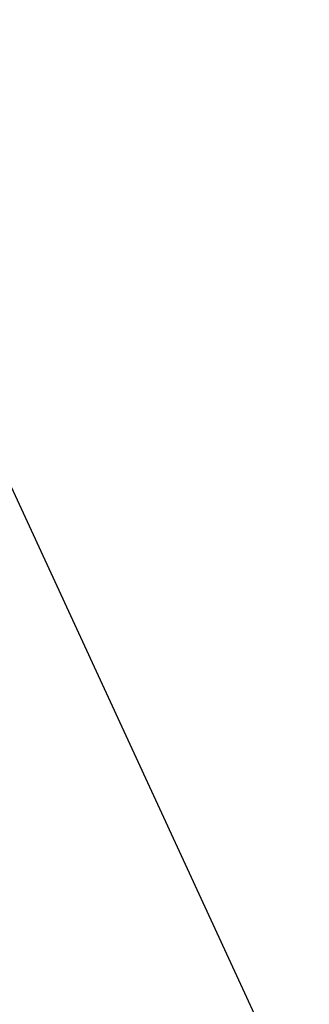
# Model space of a CAD drawing. Extents: x 0 to 362422, y 0 to 4201735.
# Tile 249 of 256: x 360198.4798 to 360198.4993, y 4200473.9335 to 4200473.9998. Entities that reach past the tile are written whole.
import ezdxf

# ---------------------------------------------------------------- set-up
doc = ezdxf.new("R2010")
doc.units = 0
doc.header["$LTSCALE"] = 0.5
doc.header["$MEASUREMENT"] = 0
doc.layers.add('(032) Горизонтали утолщенные', color=32, linetype='Continuous', lineweight=30)

# ---------------------------------------------------------------- blocks, each defined once
blk = doc.blocks.new('gergrgrre')
at = {"layer": '(032) Горизонтали утолщенные', "color": 32}
blk.add_polyline3d([(360204.44, 4200490.860001, 546), (360203.56, 4200489.959999, 546), (360202.71, 4200488.949997, 546), (360201.9, 4200487.839996, 546), (360201.14, 4200486.629997, 546), (360200.44, 4200485.349998, 546), (360199.79, 4200484.050003, 546), (360199.21, 4200482.75, 546), (360198.7, 4200481.510002, 546), (360198.27, 4200480.370003, 546), (360197.92, 4200479.370003, 546), (360197.66, 4200478.529999, 546), (360197.5, 4200477.809998, 546), (360197.44, 4200477.150002, 546), (360197.51, 4200476.489998, 546), (360197.7, 4200475.760002, 546), (360198.04, 4200474.919998, 546), (360198.52, 4200473.879997, 546)], dxfattribs=at)
blk.add_polyline3d([(360204.44, 4200490.860001, 546), (360203.56, 4200489.959999, 546), (360202.71, 4200488.949997, 546), (360201.9, 4200487.839996, 546), (360201.14, 4200486.629997, 546), (360200.44, 4200485.349998, 546), (360199.79, 4200484.050003, 546), (360199.21, 4200482.75, 546), (360198.7, 4200481.510002, 546), (360198.27, 4200480.370003, 546), (360197.92, 4200479.370003, 546), (360197.66, 4200478.529999, 546), (360197.5, 4200477.809998, 546), (360197.44, 4200477.150002, 546), (360197.51, 4200476.489998, 546), (360197.7, 4200475.760002, 546), (360198.04, 4200474.919998, 546), (360198.52, 4200473.879997, 546)], dxfattribs=at)
blk.add_polyline3d([(360204.44, 4200490.860001, 546), (360203.56, 4200489.959999, 546), (360202.71, 4200488.949997, 546), (360201.9, 4200487.839996, 546), (360201.14, 4200486.629997, 546), (360200.44, 4200485.349998, 546), (360199.79, 4200484.050003, 546), (360199.21, 4200482.75, 546), (360198.7, 4200481.510002, 546), (360198.27, 4200480.370003, 546), (360197.92, 4200479.370003, 546), (360197.66, 4200478.529999, 546), (360197.5, 4200477.809998, 546), (360197.44, 4200477.150002, 546), (360197.51, 4200476.489998, 546), (360197.7, 4200475.760002, 546), (360198.04, 4200474.919998, 546), (360198.52, 4200473.879997, 546)], dxfattribs=at)
blk.add_polyline3d([(360204.44, 4200490.860001, 546), (360203.56, 4200489.959999, 546), (360202.71, 4200488.949997, 546), (360201.9, 4200487.839996, 546), (360201.14, 4200486.629997, 546), (360200.44, 4200485.349998, 546), (360199.79, 4200484.050003, 546), (360199.21, 4200482.75, 546), (360198.7, 4200481.510002, 546), (360198.27, 4200480.370003, 546), (360197.92, 4200479.370003, 546), (360197.66, 4200478.529999, 546), (360197.5, 4200477.809998, 546), (360197.44, 4200477.150002, 546), (360197.51, 4200476.489998, 546), (360197.7, 4200475.760002, 546), (360198.04, 4200474.919998, 546), (360198.52, 4200473.879997, 546)], dxfattribs=at)
blk.add_polyline3d([(360204.44, 4200490.860001, 546), (360203.56, 4200489.959999, 546), (360202.71, 4200488.949997, 546), (360201.9, 4200487.839996, 546), (360201.14, 4200486.629997, 546), (360200.44, 4200485.349998, 546), (360199.79, 4200484.050003, 546), (360199.21, 4200482.75, 546), (360198.7, 4200481.510002, 546), (360198.27, 4200480.370003, 546), (360197.92, 4200479.370003, 546), (360197.66, 4200478.529999, 546), (360197.5, 4200477.809998, 546), (360197.44, 4200477.150002, 546), (360197.51, 4200476.489998, 546), (360197.7, 4200475.760002, 546), (360198.04, 4200474.919998, 546), (360198.52, 4200473.879997, 546)], dxfattribs=at)
blk.add_polyline3d([(360204.44, 4200490.860001, 546), (360203.56, 4200489.959999, 546), (360202.71, 4200488.949997, 546), (360201.9, 4200487.839996, 546), (360201.14, 4200486.629997, 546), (360200.44, 4200485.349998, 546), (360199.79, 4200484.050003, 546), (360199.21, 4200482.75, 546), (360198.7, 4200481.510002, 546), (360198.27, 4200480.370003, 546), (360197.92, 4200479.370003, 546), (360197.66, 4200478.529999, 546), (360197.5, 4200477.809998, 546), (360197.44, 4200477.150002, 546), (360197.51, 4200476.489998, 546), (360197.7, 4200475.760002, 546), (360198.04, 4200474.919998, 546), (360198.52, 4200473.879997, 546)], dxfattribs=at)
blk.add_polyline3d([(360204.44, 4200490.860001, 546), (360203.56, 4200489.959999, 546), (360202.71, 4200488.949997, 546), (360201.9, 4200487.839996, 546), (360201.14, 4200486.629997, 546), (360200.44, 4200485.349998, 546), (360199.79, 4200484.050003, 546), (360199.21, 4200482.75, 546), (360198.7, 4200481.510002, 546), (360198.27, 4200480.370003, 546), (360197.92, 4200479.370003, 546), (360197.66, 4200478.529999, 546), (360197.5, 4200477.809998, 546), (360197.44, 4200477.150002, 546), (360197.51, 4200476.489998, 546), (360197.7, 4200475.760002, 546), (360198.04, 4200474.919998, 546), (360198.52, 4200473.879997, 546)], dxfattribs=at)
blk.add_polyline3d([(360204.44, 4200490.860001, 546), (360203.56, 4200489.959999, 546), (360202.71, 4200488.949997, 546), (360201.9, 4200487.839996, 546), (360201.14, 4200486.629997, 546), (360200.44, 4200485.349998, 546), (360199.79, 4200484.050003, 546), (360199.21, 4200482.75, 546), (360198.7, 4200481.510002, 546), (360198.27, 4200480.370003, 546), (360197.92, 4200479.370003, 546), (360197.66, 4200478.529999, 546), (360197.5, 4200477.809998, 546), (360197.44, 4200477.150002, 546), (360197.51, 4200476.489998, 546), (360197.7, 4200475.760002, 546), (360198.04, 4200474.919998, 546), (360198.52, 4200473.879997, 546)], dxfattribs=at)
blk.add_polyline3d([(360204.44, 4200490.860001, 546), (360203.56, 4200489.959999, 546), (360202.71, 4200488.949997, 546), (360201.9, 4200487.839996, 546), (360201.14, 4200486.629997, 546), (360200.44, 4200485.349998, 546), (360199.79, 4200484.050003, 546), (360199.21, 4200482.75, 546), (360198.7, 4200481.510002, 546), (360198.27, 4200480.370003, 546), (360197.92, 4200479.370003, 546), (360197.66, 4200478.529999, 546), (360197.5, 4200477.809998, 546), (360197.44, 4200477.150002, 546), (360197.51, 4200476.489998, 546), (360197.7, 4200475.760002, 546), (360198.04, 4200474.919998, 546), (360198.52, 4200473.879997, 546)], dxfattribs=at)
blk.add_polyline3d([(360204.44, 4200490.860001, 546), (360203.56, 4200489.959999, 546), (360202.71, 4200488.949997, 546), (360201.9, 4200487.839996, 546), (360201.14, 4200486.629997, 546), (360200.44, 4200485.349998, 546), (360199.79, 4200484.050003, 546), (360199.21, 4200482.75, 546), (360198.7, 4200481.510002, 546), (360198.27, 4200480.370003, 546), (360197.92, 4200479.370003, 546), (360197.66, 4200478.529999, 546), (360197.5, 4200477.809998, 546), (360197.44, 4200477.150002, 546), (360197.51, 4200476.489998, 546), (360197.7, 4200475.760002, 546), (360198.04, 4200474.919998, 546), (360198.52, 4200473.879997, 546)], dxfattribs=at)
blk.add_polyline3d([(360204.44, 4200490.860001, 546), (360203.56, 4200489.959999, 546), (360202.71, 4200488.949997, 546), (360201.9, 4200487.839996, 546), (360201.14, 4200486.629997, 546), (360200.44, 4200485.349998, 546), (360199.79, 4200484.050003, 546), (360199.21, 4200482.75, 546), (360198.7, 4200481.510002, 546), (360198.27, 4200480.370003, 546), (360197.92, 4200479.370003, 546), (360197.66, 4200478.529999, 546), (360197.5, 4200477.809998, 546), (360197.44, 4200477.150002, 546), (360197.51, 4200476.489998, 546), (360197.7, 4200475.760002, 546), (360198.04, 4200474.919998, 546), (360198.52, 4200473.879997, 546)], dxfattribs=at)
blk.add_polyline3d([(360204.44, 4200490.860001, 546), (360203.56, 4200489.959999, 546), (360202.71, 4200488.949997, 546), (360201.9, 4200487.839996, 546), (360201.14, 4200486.629997, 546), (360200.44, 4200485.349998, 546), (360199.79, 4200484.050003, 546), (360199.21, 4200482.75, 546), (360198.7, 4200481.510002, 546), (360198.27, 4200480.370003, 546), (360197.92, 4200479.370003, 546), (360197.66, 4200478.529999, 546), (360197.5, 4200477.809998, 546), (360197.44, 4200477.150002, 546), (360197.51, 4200476.489998, 546), (360197.7, 4200475.760002, 546), (360198.04, 4200474.919998, 546), (360198.52, 4200473.879997, 546)], dxfattribs=at)
blk.add_polyline3d([(360204.44, 4200490.860001, 546), (360203.56, 4200489.959999, 546), (360202.71, 4200488.949997, 546), (360201.9, 4200487.839996, 546), (360201.14, 4200486.629997, 546), (360200.44, 4200485.349998, 546), (360199.79, 4200484.050003, 546), (360199.21, 4200482.75, 546), (360198.7, 4200481.510002, 546), (360198.27, 4200480.370003, 546), (360197.92, 4200479.370003, 546), (360197.66, 4200478.529999, 546), (360197.5, 4200477.809998, 546), (360197.44, 4200477.150002, 546), (360197.51, 4200476.489998, 546), (360197.7, 4200475.760002, 546), (360198.04, 4200474.919998, 546), (360198.52, 4200473.879997, 546)], dxfattribs=at)
blk.add_polyline3d([(360204.44, 4200490.860001, 546), (360203.56, 4200489.959999, 546), (360202.71, 4200488.949997, 546), (360201.9, 4200487.839996, 546), (360201.14, 4200486.629997, 546), (360200.44, 4200485.349998, 546), (360199.79, 4200484.050003, 546), (360199.21, 4200482.75, 546), (360198.7, 4200481.510002, 546), (360198.27, 4200480.370003, 546), (360197.92, 4200479.370003, 546), (360197.66, 4200478.529999, 546), (360197.5, 4200477.809998, 546), (360197.44, 4200477.150002, 546), (360197.51, 4200476.489998, 546), (360197.7, 4200475.760002, 546), (360198.04, 4200474.919998, 546), (360198.52, 4200473.879997, 546)], dxfattribs=at)
blk.add_polyline3d([(360204.44, 4200490.860001, 546), (360203.56, 4200489.959999, 546), (360202.71, 4200488.949997, 546), (360201.9, 4200487.839996, 546), (360201.14, 4200486.629997, 546), (360200.44, 4200485.349998, 546), (360199.79, 4200484.050003, 546), (360199.21, 4200482.75, 546), (360198.7, 4200481.510002, 546), (360198.27, 4200480.370003, 546), (360197.92, 4200479.370003, 546), (360197.66, 4200478.529999, 546), (360197.5, 4200477.809998, 546), (360197.44, 4200477.150002, 546), (360197.51, 4200476.489998, 546), (360197.7, 4200475.760002, 546), (360198.04, 4200474.919998, 546), (360198.52, 4200473.879997, 546)], dxfattribs=at)
blk.add_polyline3d([(360204.44, 4200490.860001, 546), (360203.56, 4200489.959999, 546), (360202.71, 4200488.949997, 546), (360201.9, 4200487.839996, 546), (360201.14, 4200486.629997, 546), (360200.44, 4200485.349998, 546), (360199.79, 4200484.050003, 546), (360199.21, 4200482.75, 546), (360198.7, 4200481.510002, 546), (360198.27, 4200480.370003, 546), (360197.92, 4200479.370003, 546), (360197.66, 4200478.529999, 546), (360197.5, 4200477.809998, 546), (360197.44, 4200477.150002, 546), (360197.51, 4200476.489998, 546), (360197.7, 4200475.760002, 546), (360198.04, 4200474.919998, 546), (360198.52, 4200473.879997, 546)], dxfattribs=at)
blk.add_polyline3d([(360204.44, 4200490.860001, 546), (360203.56, 4200489.959999, 546), (360202.71, 4200488.949997, 546), (360201.9, 4200487.839996, 546), (360201.14, 4200486.629997, 546), (360200.44, 4200485.349998, 546), (360199.79, 4200484.050003, 546), (360199.21, 4200482.75, 546), (360198.7, 4200481.510002, 546), (360198.27, 4200480.370003, 546), (360197.92, 4200479.370003, 546), (360197.66, 4200478.529999, 546), (360197.5, 4200477.809998, 546), (360197.44, 4200477.150002, 546), (360197.51, 4200476.489998, 546), (360197.7, 4200475.760002, 546), (360198.04, 4200474.919998, 546), (360198.52, 4200473.879997, 546)], dxfattribs=at)
blk.add_polyline3d([(360204.44, 4200490.860001, 546), (360203.56, 4200489.959999, 546), (360202.71, 4200488.949997, 546), (360201.9, 4200487.839996, 546), (360201.14, 4200486.629997, 546), (360200.44, 4200485.349998, 546), (360199.79, 4200484.050003, 546), (360199.21, 4200482.75, 546), (360198.7, 4200481.510002, 546), (360198.27, 4200480.370003, 546), (360197.92, 4200479.370003, 546), (360197.66, 4200478.529999, 546), (360197.5, 4200477.809998, 546), (360197.44, 4200477.150002, 546), (360197.51, 4200476.489998, 546), (360197.7, 4200475.760002, 546), (360198.04, 4200474.919998, 546), (360198.52, 4200473.879997, 546)], dxfattribs=at)
blk.add_polyline3d([(360204.44, 4200490.860001, 546), (360203.56, 4200489.959999, 546), (360202.71, 4200488.949997, 546), (360201.9, 4200487.839996, 546), (360201.14, 4200486.629997, 546), (360200.44, 4200485.349998, 546), (360199.79, 4200484.050003, 546), (360199.21, 4200482.75, 546), (360198.7, 4200481.510002, 546), (360198.27, 4200480.370003, 546), (360197.92, 4200479.370003, 546), (360197.66, 4200478.529999, 546), (360197.5, 4200477.809998, 546), (360197.44, 4200477.150002, 546), (360197.51, 4200476.489998, 546), (360197.7, 4200475.760002, 546), (360198.04, 4200474.919998, 546), (360198.52, 4200473.879997, 546)], dxfattribs=at)
blk.add_polyline3d([(360204.44, 4200490.860001, 546), (360203.56, 4200489.959999, 546), (360202.71, 4200488.949997, 546), (360201.9, 4200487.839996, 546), (360201.14, 4200486.629997, 546), (360200.44, 4200485.349998, 546), (360199.79, 4200484.050003, 546), (360199.21, 4200482.75, 546), (360198.7, 4200481.510002, 546), (360198.27, 4200480.370003, 546), (360197.92, 4200479.370003, 546), (360197.66, 4200478.529999, 546), (360197.5, 4200477.809998, 546), (360197.44, 4200477.150002, 546), (360197.51, 4200476.489998, 546), (360197.7, 4200475.760002, 546), (360198.04, 4200474.919998, 546), (360198.52, 4200473.879997, 546)], dxfattribs=at)
blk.add_polyline3d([(360204.44, 4200490.860001, 546), (360203.56, 4200489.959999, 546), (360202.71, 4200488.949997, 546), (360201.9, 4200487.839996, 546), (360201.14, 4200486.629997, 546), (360200.44, 4200485.349998, 546), (360199.79, 4200484.050003, 546), (360199.21, 4200482.75, 546), (360198.7, 4200481.510002, 546), (360198.27, 4200480.370003, 546), (360197.92, 4200479.370003, 546), (360197.66, 4200478.529999, 546), (360197.5, 4200477.809998, 546), (360197.44, 4200477.150002, 546), (360197.51, 4200476.489998, 546), (360197.7, 4200475.760002, 546), (360198.04, 4200474.919998, 546), (360198.52, 4200473.879997, 546)], dxfattribs=at)
blk.add_polyline3d([(360204.44, 4200490.860001, 546), (360203.56, 4200489.959999, 546), (360202.71, 4200488.949997, 546), (360201.9, 4200487.839996, 546), (360201.14, 4200486.629997, 546), (360200.44, 4200485.349998, 546), (360199.79, 4200484.050003, 546), (360199.21, 4200482.75, 546), (360198.7, 4200481.510002, 546), (360198.27, 4200480.370003, 546), (360197.92, 4200479.370003, 546), (360197.66, 4200478.529999, 546), (360197.5, 4200477.809998, 546), (360197.44, 4200477.150002, 546), (360197.51, 4200476.489998, 546), (360197.7, 4200475.760002, 546), (360198.04, 4200474.919998, 546), (360198.52, 4200473.879997, 546)], dxfattribs=at)
blk.add_polyline3d([(360204.44, 4200490.860001, 546), (360203.56, 4200489.959999, 546), (360202.71, 4200488.949997, 546), (360201.9, 4200487.839996, 546), (360201.14, 4200486.629997, 546), (360200.44, 4200485.349998, 546), (360199.79, 4200484.050003, 546), (360199.21, 4200482.75, 546), (360198.7, 4200481.510002, 546), (360198.27, 4200480.370003, 546), (360197.92, 4200479.370003, 546), (360197.66, 4200478.529999, 546), (360197.5, 4200477.809998, 546), (360197.44, 4200477.150002, 546), (360197.51, 4200476.489998, 546), (360197.7, 4200475.760002, 546), (360198.04, 4200474.919998, 546), (360198.52, 4200473.879997, 546)], dxfattribs=at)
blk.add_polyline3d([(360204.44, 4200490.860001, 546), (360203.56, 4200489.959999, 546), (360202.71, 4200488.949997, 546), (360201.9, 4200487.839996, 546), (360201.14, 4200486.629997, 546), (360200.44, 4200485.349998, 546), (360199.79, 4200484.050003, 546), (360199.21, 4200482.75, 546), (360198.7, 4200481.510002, 546), (360198.27, 4200480.370003, 546), (360197.92, 4200479.370003, 546), (360197.66, 4200478.529999, 546), (360197.5, 4200477.809998, 546), (360197.44, 4200477.150002, 546), (360197.51, 4200476.489998, 546), (360197.7, 4200475.760002, 546), (360198.04, 4200474.919998, 546), (360198.52, 4200473.879997, 546)], dxfattribs=at)
blk.add_polyline3d([(360204.44, 4200490.860001, 546), (360203.56, 4200489.959999, 546), (360202.71, 4200488.949997, 546), (360201.9, 4200487.839996, 546), (360201.14, 4200486.629997, 546), (360200.44, 4200485.349998, 546), (360199.79, 4200484.050003, 546), (360199.21, 4200482.75, 546), (360198.7, 4200481.510002, 546), (360198.27, 4200480.370003, 546), (360197.92, 4200479.370003, 546), (360197.66, 4200478.529999, 546), (360197.5, 4200477.809998, 546), (360197.44, 4200477.150002, 546), (360197.51, 4200476.489998, 546), (360197.7, 4200475.760002, 546), (360198.04, 4200474.919998, 546), (360198.52, 4200473.879997, 546)], dxfattribs=at)
blk.add_polyline3d([(360204.44, 4200490.860001, 546), (360203.56, 4200489.959999, 546), (360202.71, 4200488.949997, 546), (360201.9, 4200487.839996, 546), (360201.14, 4200486.629997, 546), (360200.44, 4200485.349998, 546), (360199.79, 4200484.050003, 546), (360199.21, 4200482.75, 546), (360198.7, 4200481.510002, 546), (360198.27, 4200480.370003, 546), (360197.92, 4200479.370003, 546), (360197.66, 4200478.529999, 546), (360197.5, 4200477.809998, 546), (360197.44, 4200477.150002, 546), (360197.51, 4200476.489998, 546), (360197.7, 4200475.760002, 546), (360198.04, 4200474.919998, 546), (360198.52, 4200473.879997, 546)], dxfattribs=at)
blk.add_polyline3d([(360204.44, 4200490.860001, 546), (360203.56, 4200489.959999, 546), (360202.71, 4200488.949997, 546), (360201.9, 4200487.839996, 546), (360201.14, 4200486.629997, 546), (360200.44, 4200485.349998, 546), (360199.79, 4200484.050003, 546), (360199.21, 4200482.75, 546), (360198.7, 4200481.510002, 546), (360198.27, 4200480.370003, 546), (360197.92, 4200479.370003, 546), (360197.66, 4200478.529999, 546), (360197.5, 4200477.809998, 546), (360197.44, 4200477.150002, 546), (360197.51, 4200476.489998, 546), (360197.7, 4200475.760002, 546), (360198.04, 4200474.919998, 546), (360198.52, 4200473.879997, 546)], dxfattribs=at)
blk.add_polyline3d([(360204.44, 4200490.860001, 546), (360203.56, 4200489.959999, 546), (360202.71, 4200488.949997, 546), (360201.9, 4200487.839996, 546), (360201.14, 4200486.629997, 546), (360200.44, 4200485.349998, 546), (360199.79, 4200484.050003, 546), (360199.21, 4200482.75, 546), (360198.7, 4200481.510002, 546), (360198.27, 4200480.370003, 546), (360197.92, 4200479.370003, 546), (360197.66, 4200478.529999, 546), (360197.5, 4200477.809998, 546), (360197.44, 4200477.150002, 546), (360197.51, 4200476.489998, 546), (360197.7, 4200475.760002, 546), (360198.04, 4200474.919998, 546), (360198.52, 4200473.879997, 546)], dxfattribs=at)
blk.add_polyline3d([(360204.44, 4200490.860001, 546), (360203.56, 4200489.959999, 546), (360202.71, 4200488.949997, 546), (360201.9, 4200487.839996, 546), (360201.14, 4200486.629997, 546), (360200.44, 4200485.349998, 546), (360199.79, 4200484.050003, 546), (360199.21, 4200482.75, 546), (360198.7, 4200481.510002, 546), (360198.27, 4200480.370003, 546), (360197.92, 4200479.370003, 546), (360197.66, 4200478.529999, 546), (360197.5, 4200477.809998, 546), (360197.44, 4200477.150002, 546), (360197.51, 4200476.489998, 546), (360197.7, 4200475.760002, 546), (360198.04, 4200474.919998, 546), (360198.52, 4200473.879997, 546)], dxfattribs=at)
blk.add_polyline3d([(360204.44, 4200490.860001, 546), (360203.56, 4200489.959999, 546), (360202.71, 4200488.949997, 546), (360201.9, 4200487.839996, 546), (360201.14, 4200486.629997, 546), (360200.44, 4200485.349998, 546), (360199.79, 4200484.050003, 546), (360199.21, 4200482.75, 546), (360198.7, 4200481.510002, 546), (360198.27, 4200480.370003, 546), (360197.92, 4200479.370003, 546), (360197.66, 4200478.529999, 546), (360197.5, 4200477.809998, 546), (360197.44, 4200477.150002, 546), (360197.51, 4200476.489998, 546), (360197.7, 4200475.760002, 546), (360198.04, 4200474.919998, 546), (360198.52, 4200473.879997, 546)], dxfattribs=at)
blk.add_polyline3d([(360204.44, 4200490.860001, 546), (360203.56, 4200489.959999, 546), (360202.71, 4200488.949997, 546), (360201.9, 4200487.839996, 546), (360201.14, 4200486.629997, 546), (360200.44, 4200485.349998, 546), (360199.79, 4200484.050003, 546), (360199.21, 4200482.75, 546), (360198.7, 4200481.510002, 546), (360198.27, 4200480.370003, 546), (360197.92, 4200479.370003, 546), (360197.66, 4200478.529999, 546), (360197.5, 4200477.809998, 546), (360197.44, 4200477.150002, 546), (360197.51, 4200476.489998, 546), (360197.7, 4200475.760002, 546), (360198.04, 4200474.919998, 546), (360198.52, 4200473.879997, 546)], dxfattribs=at)
blk.add_polyline3d([(360204.44, 4200490.860001, 546), (360203.56, 4200489.959999, 546), (360202.71, 4200488.949997, 546), (360201.9, 4200487.839996, 546), (360201.14, 4200486.629997, 546), (360200.44, 4200485.349998, 546), (360199.79, 4200484.050003, 546), (360199.21, 4200482.75, 546), (360198.7, 4200481.510002, 546), (360198.27, 4200480.370003, 546), (360197.92, 4200479.370003, 546), (360197.66, 4200478.529999, 546), (360197.5, 4200477.809998, 546), (360197.44, 4200477.150002, 546), (360197.51, 4200476.489998, 546), (360197.7, 4200475.760002, 546), (360198.04, 4200474.919998, 546), (360198.52, 4200473.879997, 546)], dxfattribs=at)
blk.add_polyline3d([(360204.44, 4200490.860001, 546), (360203.56, 4200489.959999, 546), (360202.71, 4200488.949997, 546), (360201.9, 4200487.839996, 546), (360201.14, 4200486.629997, 546), (360200.44, 4200485.349998, 546), (360199.79, 4200484.050003, 546), (360199.21, 4200482.75, 546), (360198.7, 4200481.510002, 546), (360198.27, 4200480.370003, 546), (360197.92, 4200479.370003, 546), (360197.66, 4200478.529999, 546), (360197.5, 4200477.809998, 546), (360197.44, 4200477.150002, 546), (360197.51, 4200476.489998, 546), (360197.7, 4200475.760002, 546), (360198.04, 4200474.919998, 546), (360198.52, 4200473.879997, 546)], dxfattribs=at)
blk.add_polyline3d([(360204.44, 4200490.860001, 546), (360203.56, 4200489.959999, 546), (360202.71, 4200488.949997, 546), (360201.9, 4200487.839996, 546), (360201.14, 4200486.629997, 546), (360200.44, 4200485.349998, 546), (360199.79, 4200484.050003, 546), (360199.21, 4200482.75, 546), (360198.7, 4200481.510002, 546), (360198.27, 4200480.370003, 546), (360197.92, 4200479.370003, 546), (360197.66, 4200478.529999, 546), (360197.5, 4200477.809998, 546), (360197.44, 4200477.150002, 546), (360197.51, 4200476.489998, 546), (360197.7, 4200475.760002, 546), (360198.04, 4200474.919998, 546), (360198.52, 4200473.879997, 546)], dxfattribs=at)
blk.add_polyline3d([(360204.44, 4200490.860001, 546), (360203.56, 4200489.959999, 546), (360202.71, 4200488.949997, 546), (360201.9, 4200487.839996, 546), (360201.14, 4200486.629997, 546), (360200.44, 4200485.349998, 546), (360199.79, 4200484.050003, 546), (360199.21, 4200482.75, 546), (360198.7, 4200481.510002, 546), (360198.27, 4200480.370003, 546), (360197.92, 4200479.370003, 546), (360197.66, 4200478.529999, 546), (360197.5, 4200477.809998, 546), (360197.44, 4200477.150002, 546), (360197.51, 4200476.489998, 546), (360197.7, 4200475.760002, 546), (360198.04, 4200474.919998, 546), (360198.52, 4200473.879997, 546)], dxfattribs=at)
blk.add_polyline3d([(360204.44, 4200490.860001, 546), (360203.56, 4200489.959999, 546), (360202.71, 4200488.949997, 546), (360201.9, 4200487.839996, 546), (360201.14, 4200486.629997, 546), (360200.44, 4200485.349998, 546), (360199.79, 4200484.050003, 546), (360199.21, 4200482.75, 546), (360198.7, 4200481.510002, 546), (360198.27, 4200480.370003, 546), (360197.92, 4200479.370003, 546), (360197.66, 4200478.529999, 546), (360197.5, 4200477.809998, 546), (360197.44, 4200477.150002, 546), (360197.51, 4200476.489998, 546), (360197.7, 4200475.760002, 546), (360198.04, 4200474.919998, 546), (360198.52, 4200473.879997, 546)], dxfattribs=at)
blk.add_polyline3d([(360204.44, 4200490.860001, 546), (360203.56, 4200489.959999, 546), (360202.71, 4200488.949997, 546), (360201.9, 4200487.839996, 546), (360201.14, 4200486.629997, 546), (360200.44, 4200485.349998, 546), (360199.79, 4200484.050003, 546), (360199.21, 4200482.75, 546), (360198.7, 4200481.510002, 546), (360198.27, 4200480.370003, 546), (360197.92, 4200479.370003, 546), (360197.66, 4200478.529999, 546), (360197.5, 4200477.809998, 546), (360197.44, 4200477.150002, 546), (360197.51, 4200476.489998, 546), (360197.7, 4200475.760002, 546), (360198.04, 4200474.919998, 546), (360198.52, 4200473.879997, 546)], dxfattribs=at)
blk.add_polyline3d([(360204.44, 4200490.860001, 546), (360203.56, 4200489.959999, 546), (360202.71, 4200488.949997, 546), (360201.9, 4200487.839996, 546), (360201.14, 4200486.629997, 546), (360200.44, 4200485.349998, 546), (360199.79, 4200484.050003, 546), (360199.21, 4200482.75, 546), (360198.7, 4200481.510002, 546), (360198.27, 4200480.370003, 546), (360197.92, 4200479.370003, 546), (360197.66, 4200478.529999, 546), (360197.5, 4200477.809998, 546), (360197.44, 4200477.150002, 546), (360197.51, 4200476.489998, 546), (360197.7, 4200475.760002, 546), (360198.04, 4200474.919998, 546), (360198.52, 4200473.879997, 546)], dxfattribs=at)
blk.add_polyline3d([(360204.44, 4200490.860001, 546), (360203.56, 4200489.959999, 546), (360202.71, 4200488.949997, 546), (360201.9, 4200487.839996, 546), (360201.14, 4200486.629997, 546), (360200.44, 4200485.349998, 546), (360199.79, 4200484.050003, 546), (360199.21, 4200482.75, 546), (360198.7, 4200481.510002, 546), (360198.27, 4200480.370003, 546), (360197.92, 4200479.370003, 546), (360197.66, 4200478.529999, 546), (360197.5, 4200477.809998, 546), (360197.44, 4200477.150002, 546), (360197.51, 4200476.489998, 546), (360197.7, 4200475.760002, 546), (360198.04, 4200474.919998, 546), (360198.52, 4200473.879997, 546)], dxfattribs=at)
blk.add_polyline3d([(360204.44, 4200490.860001, 546), (360203.56, 4200489.959999, 546), (360202.71, 4200488.949997, 546), (360201.9, 4200487.839996, 546), (360201.14, 4200486.629997, 546), (360200.44, 4200485.349998, 546), (360199.79, 4200484.050003, 546), (360199.21, 4200482.75, 546), (360198.7, 4200481.510002, 546), (360198.27, 4200480.370003, 546), (360197.92, 4200479.370003, 546), (360197.66, 4200478.529999, 546), (360197.5, 4200477.809998, 546), (360197.44, 4200477.150002, 546), (360197.51, 4200476.489998, 546), (360197.7, 4200475.760002, 546), (360198.04, 4200474.919998, 546), (360198.52, 4200473.879997, 546)], dxfattribs=at)
blk.add_polyline3d([(360204.44, 4200490.860001, 546), (360203.56, 4200489.959999, 546), (360202.71, 4200488.949997, 546), (360201.9, 4200487.839996, 546), (360201.14, 4200486.629997, 546), (360200.44, 4200485.349998, 546), (360199.79, 4200484.050003, 546), (360199.21, 4200482.75, 546), (360198.7, 4200481.510002, 546), (360198.27, 4200480.370003, 546), (360197.92, 4200479.370003, 546), (360197.66, 4200478.529999, 546), (360197.5, 4200477.809998, 546), (360197.44, 4200477.150002, 546), (360197.51, 4200476.489998, 546), (360197.7, 4200475.760002, 546), (360198.04, 4200474.919998, 546), (360198.52, 4200473.879997, 546)], dxfattribs=at)
blk.add_polyline3d([(360204.44, 4200490.860001, 546), (360203.56, 4200489.959999, 546), (360202.71, 4200488.949997, 546), (360201.9, 4200487.839996, 546), (360201.14, 4200486.629997, 546), (360200.44, 4200485.349998, 546), (360199.79, 4200484.050003, 546), (360199.21, 4200482.75, 546), (360198.7, 4200481.510002, 546), (360198.27, 4200480.370003, 546), (360197.92, 4200479.370003, 546), (360197.66, 4200478.529999, 546), (360197.5, 4200477.809998, 546), (360197.44, 4200477.150002, 546), (360197.51, 4200476.489998, 546), (360197.7, 4200475.760002, 546), (360198.04, 4200474.919998, 546), (360198.52, 4200473.879997, 546)], dxfattribs=at)
blk.add_polyline3d([(360204.44, 4200490.860001, 546), (360203.56, 4200489.959999, 546), (360202.71, 4200488.949997, 546), (360201.9, 4200487.839996, 546), (360201.14, 4200486.629997, 546), (360200.44, 4200485.349998, 546), (360199.79, 4200484.050003, 546), (360199.21, 4200482.75, 546), (360198.7, 4200481.510002, 546), (360198.27, 4200480.370003, 546), (360197.92, 4200479.370003, 546), (360197.66, 4200478.529999, 546), (360197.5, 4200477.809998, 546), (360197.44, 4200477.150002, 546), (360197.51, 4200476.489998, 546), (360197.7, 4200475.760002, 546), (360198.04, 4200474.919998, 546), (360198.52, 4200473.879997, 546)], dxfattribs=at)
blk.add_polyline3d([(360204.44, 4200490.860001, 546), (360203.56, 4200489.959999, 546), (360202.71, 4200488.949997, 546), (360201.9, 4200487.839996, 546), (360201.14, 4200486.629997, 546), (360200.44, 4200485.349998, 546), (360199.79, 4200484.050003, 546), (360199.21, 4200482.75, 546), (360198.7, 4200481.510002, 546), (360198.27, 4200480.370003, 546), (360197.92, 4200479.370003, 546), (360197.66, 4200478.529999, 546), (360197.5, 4200477.809998, 546), (360197.44, 4200477.150002, 546), (360197.51, 4200476.489998, 546), (360197.7, 4200475.760002, 546), (360198.04, 4200474.919998, 546), (360198.52, 4200473.879997, 546)], dxfattribs=at)
blk.add_polyline3d([(360204.44, 4200490.860001, 546), (360203.56, 4200489.959999, 546), (360202.71, 4200488.949997, 546), (360201.9, 4200487.839996, 546), (360201.14, 4200486.629997, 546), (360200.44, 4200485.349998, 546), (360199.79, 4200484.050003, 546), (360199.21, 4200482.75, 546), (360198.7, 4200481.510002, 546), (360198.27, 4200480.370003, 546), (360197.92, 4200479.370003, 546), (360197.66, 4200478.529999, 546), (360197.5, 4200477.809998, 546), (360197.44, 4200477.150002, 546), (360197.51, 4200476.489998, 546), (360197.7, 4200475.760002, 546), (360198.04, 4200474.919998, 546), (360198.52, 4200473.879997, 546)], dxfattribs=at)
blk.add_polyline3d([(360204.44, 4200490.860001, 546), (360203.56, 4200489.959999, 546), (360202.71, 4200488.949997, 546), (360201.9, 4200487.839996, 546), (360201.14, 4200486.629997, 546), (360200.44, 4200485.349998, 546), (360199.79, 4200484.050003, 546), (360199.21, 4200482.75, 546), (360198.7, 4200481.510002, 546), (360198.27, 4200480.370003, 546), (360197.92, 4200479.370003, 546), (360197.66, 4200478.529999, 546), (360197.5, 4200477.809998, 546), (360197.44, 4200477.150002, 546), (360197.51, 4200476.489998, 546), (360197.7, 4200475.760002, 546), (360198.04, 4200474.919998, 546), (360198.52, 4200473.879997, 546)], dxfattribs=at)
blk.add_polyline3d([(360204.44, 4200490.860001, 546), (360203.56, 4200489.959999, 546), (360202.71, 4200488.949997, 546), (360201.9, 4200487.839996, 546), (360201.14, 4200486.629997, 546), (360200.44, 4200485.349998, 546), (360199.79, 4200484.050003, 546), (360199.21, 4200482.75, 546), (360198.7, 4200481.510002, 546), (360198.27, 4200480.370003, 546), (360197.92, 4200479.370003, 546), (360197.66, 4200478.529999, 546), (360197.5, 4200477.809998, 546), (360197.44, 4200477.150002, 546), (360197.51, 4200476.489998, 546), (360197.7, 4200475.760002, 546), (360198.04, 4200474.919998, 546), (360198.52, 4200473.879997, 546)], dxfattribs=at)
blk.add_polyline3d([(360204.44, 4200490.860001, 546), (360203.56, 4200489.959999, 546), (360202.71, 4200488.949997, 546), (360201.9, 4200487.839996, 546), (360201.14, 4200486.629997, 546), (360200.44, 4200485.349998, 546), (360199.79, 4200484.050003, 546), (360199.21, 4200482.75, 546), (360198.7, 4200481.510002, 546), (360198.27, 4200480.370003, 546), (360197.92, 4200479.370003, 546), (360197.66, 4200478.529999, 546), (360197.5, 4200477.809998, 546), (360197.44, 4200477.150002, 546), (360197.51, 4200476.489998, 546), (360197.7, 4200475.760002, 546), (360198.04, 4200474.919998, 546), (360198.52, 4200473.879997, 546)], dxfattribs=at)
blk.add_polyline3d([(360204.44, 4200490.860001, 546), (360203.56, 4200489.959999, 546), (360202.71, 4200488.949997, 546), (360201.9, 4200487.839996, 546), (360201.14, 4200486.629997, 546), (360200.44, 4200485.349998, 546), (360199.79, 4200484.050003, 546), (360199.21, 4200482.75, 546), (360198.7, 4200481.510002, 546), (360198.27, 4200480.370003, 546), (360197.92, 4200479.370003, 546), (360197.66, 4200478.529999, 546), (360197.5, 4200477.809998, 546), (360197.44, 4200477.150002, 546), (360197.51, 4200476.489998, 546), (360197.7, 4200475.760002, 546), (360198.04, 4200474.919998, 546), (360198.52, 4200473.879997, 546)], dxfattribs=at)
blk.add_polyline3d([(360204.44, 4200490.860001, 546), (360203.56, 4200489.959999, 546), (360202.71, 4200488.949997, 546), (360201.9, 4200487.839996, 546), (360201.14, 4200486.629997, 546), (360200.44, 4200485.349998, 546), (360199.79, 4200484.050003, 546), (360199.21, 4200482.75, 546), (360198.7, 4200481.510002, 546), (360198.27, 4200480.370003, 546), (360197.92, 4200479.370003, 546), (360197.66, 4200478.529999, 546), (360197.5, 4200477.809998, 546), (360197.44, 4200477.150002, 546), (360197.51, 4200476.489998, 546), (360197.7, 4200475.760002, 546), (360198.04, 4200474.919998, 546), (360198.52, 4200473.879997, 546)], dxfattribs=at)
blk.add_polyline3d([(360204.44, 4200490.860001, 546), (360203.56, 4200489.959999, 546), (360202.71, 4200488.949997, 546), (360201.9, 4200487.839996, 546), (360201.14, 4200486.629997, 546), (360200.44, 4200485.349998, 546), (360199.79, 4200484.050003, 546), (360199.21, 4200482.75, 546), (360198.7, 4200481.510002, 546), (360198.27, 4200480.370003, 546), (360197.92, 4200479.370003, 546), (360197.66, 4200478.529999, 546), (360197.5, 4200477.809998, 546), (360197.44, 4200477.150002, 546), (360197.51, 4200476.489998, 546), (360197.7, 4200475.760002, 546), (360198.04, 4200474.919998, 546), (360198.52, 4200473.879997, 546)], dxfattribs=at)
blk.add_polyline3d([(360204.44, 4200490.860001, 546), (360203.56, 4200489.959999, 546), (360202.71, 4200488.949997, 546), (360201.9, 4200487.839996, 546), (360201.14, 4200486.629997, 546), (360200.44, 4200485.349998, 546), (360199.79, 4200484.050003, 546), (360199.21, 4200482.75, 546), (360198.7, 4200481.510002, 546), (360198.27, 4200480.370003, 546), (360197.92, 4200479.370003, 546), (360197.66, 4200478.529999, 546), (360197.5, 4200477.809998, 546), (360197.44, 4200477.150002, 546), (360197.51, 4200476.489998, 546), (360197.7, 4200475.760002, 546), (360198.04, 4200474.919998, 546), (360198.52, 4200473.879997, 546)], dxfattribs=at)
blk.add_polyline3d([(360204.44, 4200490.860001, 546), (360203.56, 4200489.959999, 546), (360202.71, 4200488.949997, 546), (360201.9, 4200487.839996, 546), (360201.14, 4200486.629997, 546), (360200.44, 4200485.349998, 546), (360199.79, 4200484.050003, 546), (360199.21, 4200482.75, 546), (360198.7, 4200481.510002, 546), (360198.27, 4200480.370003, 546), (360197.92, 4200479.370003, 546), (360197.66, 4200478.529999, 546), (360197.5, 4200477.809998, 546), (360197.44, 4200477.150002, 546), (360197.51, 4200476.489998, 546), (360197.7, 4200475.760002, 546), (360198.04, 4200474.919998, 546), (360198.52, 4200473.879997, 546)], dxfattribs=at)
blk.add_polyline3d([(360204.44, 4200490.860001, 546), (360203.56, 4200489.959999, 546), (360202.71, 4200488.949997, 546), (360201.9, 4200487.839996, 546), (360201.14, 4200486.629997, 546), (360200.44, 4200485.349998, 546), (360199.79, 4200484.050003, 546), (360199.21, 4200482.75, 546), (360198.7, 4200481.510002, 546), (360198.27, 4200480.370003, 546), (360197.92, 4200479.370003, 546), (360197.66, 4200478.529999, 546), (360197.5, 4200477.809998, 546), (360197.44, 4200477.150002, 546), (360197.51, 4200476.489998, 546), (360197.7, 4200475.760002, 546), (360198.04, 4200474.919998, 546), (360198.52, 4200473.879997, 546)], dxfattribs=at)
blk.add_polyline3d([(360204.44, 4200490.860001, 546), (360203.56, 4200489.959999, 546), (360202.71, 4200488.949997, 546), (360201.9, 4200487.839996, 546), (360201.14, 4200486.629997, 546), (360200.44, 4200485.349998, 546), (360199.79, 4200484.050003, 546), (360199.21, 4200482.75, 546), (360198.7, 4200481.510002, 546), (360198.27, 4200480.370003, 546), (360197.92, 4200479.370003, 546), (360197.66, 4200478.529999, 546), (360197.5, 4200477.809998, 546), (360197.44, 4200477.150002, 546), (360197.51, 4200476.489998, 546), (360197.7, 4200475.760002, 546), (360198.04, 4200474.919998, 546), (360198.52, 4200473.879997, 546)], dxfattribs=at)
blk.add_polyline3d([(360204.44, 4200490.860001, 546), (360203.56, 4200489.959999, 546), (360202.71, 4200488.949997, 546), (360201.9, 4200487.839996, 546), (360201.14, 4200486.629997, 546), (360200.44, 4200485.349998, 546), (360199.79, 4200484.050003, 546), (360199.21, 4200482.75, 546), (360198.7, 4200481.510002, 546), (360198.27, 4200480.370003, 546), (360197.92, 4200479.370003, 546), (360197.66, 4200478.529999, 546), (360197.5, 4200477.809998, 546), (360197.44, 4200477.150002, 546), (360197.51, 4200476.489998, 546), (360197.7, 4200475.760002, 546), (360198.04, 4200474.919998, 546), (360198.52, 4200473.879997, 546)], dxfattribs=at)
blk.add_polyline3d([(360204.44, 4200490.860001, 546), (360203.56, 4200489.959999, 546), (360202.71, 4200488.949997, 546), (360201.9, 4200487.839996, 546), (360201.14, 4200486.629997, 546), (360200.44, 4200485.349998, 546), (360199.79, 4200484.050003, 546), (360199.21, 4200482.75, 546), (360198.7, 4200481.510002, 546), (360198.27, 4200480.370003, 546), (360197.92, 4200479.370003, 546), (360197.66, 4200478.529999, 546), (360197.5, 4200477.809998, 546), (360197.44, 4200477.150002, 546), (360197.51, 4200476.489998, 546), (360197.7, 4200475.760002, 546), (360198.04, 4200474.919998, 546), (360198.52, 4200473.879997, 546)], dxfattribs=at)
blk.add_polyline3d([(360204.44, 4200490.860001, 546), (360203.56, 4200489.959999, 546), (360202.71, 4200488.949997, 546), (360201.9, 4200487.839996, 546), (360201.14, 4200486.629997, 546), (360200.44, 4200485.349998, 546), (360199.79, 4200484.050003, 546), (360199.21, 4200482.75, 546), (360198.7, 4200481.510002, 546), (360198.27, 4200480.370003, 546), (360197.92, 4200479.370003, 546), (360197.66, 4200478.529999, 546), (360197.5, 4200477.809998, 546), (360197.44, 4200477.150002, 546), (360197.51, 4200476.489998, 546), (360197.7, 4200475.760002, 546), (360198.04, 4200474.919998, 546), (360198.52, 4200473.879997, 546)], dxfattribs=at)
blk.add_polyline3d([(360204.44, 4200490.860001, 546), (360203.56, 4200489.959999, 546), (360202.71, 4200488.949997, 546), (360201.9, 4200487.839996, 546), (360201.14, 4200486.629997, 546), (360200.44, 4200485.349998, 546), (360199.79, 4200484.050003, 546), (360199.21, 4200482.75, 546), (360198.7, 4200481.510002, 546), (360198.27, 4200480.370003, 546), (360197.92, 4200479.370003, 546), (360197.66, 4200478.529999, 546), (360197.5, 4200477.809998, 546), (360197.44, 4200477.150002, 546), (360197.51, 4200476.489998, 546), (360197.7, 4200475.760002, 546), (360198.04, 4200474.919998, 546), (360198.52, 4200473.879997, 546)], dxfattribs=at)
blk.add_polyline3d([(360204.44, 4200490.860001, 546), (360203.56, 4200489.959999, 546), (360202.71, 4200488.949997, 546), (360201.9, 4200487.839996, 546), (360201.14, 4200486.629997, 546), (360200.44, 4200485.349998, 546), (360199.79, 4200484.050003, 546), (360199.21, 4200482.75, 546), (360198.7, 4200481.510002, 546), (360198.27, 4200480.370003, 546), (360197.92, 4200479.370003, 546), (360197.66, 4200478.529999, 546), (360197.5, 4200477.809998, 546), (360197.44, 4200477.150002, 546), (360197.51, 4200476.489998, 546), (360197.7, 4200475.760002, 546), (360198.04, 4200474.919998, 546), (360198.52, 4200473.879997, 546)], dxfattribs=at)
blk.add_polyline3d([(360204.44, 4200490.860001, 546), (360203.56, 4200489.959999, 546), (360202.71, 4200488.949997, 546), (360201.9, 4200487.839996, 546), (360201.14, 4200486.629997, 546), (360200.44, 4200485.349998, 546), (360199.79, 4200484.050003, 546), (360199.21, 4200482.75, 546), (360198.7, 4200481.510002, 546), (360198.27, 4200480.370003, 546), (360197.92, 4200479.370003, 546), (360197.66, 4200478.529999, 546), (360197.5, 4200477.809998, 546), (360197.44, 4200477.150002, 546), (360197.51, 4200476.489998, 546), (360197.7, 4200475.760002, 546), (360198.04, 4200474.919998, 546), (360198.52, 4200473.879997, 546)], dxfattribs=at)
blk.add_polyline3d([(360204.44, 4200490.860001, 546), (360203.56, 4200489.959999, 546), (360202.71, 4200488.949997, 546), (360201.9, 4200487.839996, 546), (360201.14, 4200486.629997, 546), (360200.44, 4200485.349998, 546), (360199.79, 4200484.050003, 546), (360199.21, 4200482.75, 546), (360198.7, 4200481.510002, 546), (360198.27, 4200480.370003, 546), (360197.92, 4200479.370003, 546), (360197.66, 4200478.529999, 546), (360197.5, 4200477.809998, 546), (360197.44, 4200477.150002, 546), (360197.51, 4200476.489998, 546), (360197.7, 4200475.760002, 546), (360198.04, 4200474.919998, 546), (360198.52, 4200473.879997, 546)], dxfattribs=at)
blk.add_polyline3d([(360204.44, 4200490.860001, 546), (360203.56, 4200489.959999, 546), (360202.71, 4200488.949997, 546), (360201.9, 4200487.839996, 546), (360201.14, 4200486.629997, 546), (360200.44, 4200485.349998, 546), (360199.79, 4200484.050003, 546), (360199.21, 4200482.75, 546), (360198.7, 4200481.510002, 546), (360198.27, 4200480.370003, 546), (360197.92, 4200479.370003, 546), (360197.66, 4200478.529999, 546), (360197.5, 4200477.809998, 546), (360197.44, 4200477.150002, 546), (360197.51, 4200476.489998, 546), (360197.7, 4200475.760002, 546), (360198.04, 4200474.919998, 546), (360198.52, 4200473.879997, 546)], dxfattribs=at)
blk.add_polyline3d([(360204.44, 4200490.860001, 546), (360203.56, 4200489.959999, 546), (360202.71, 4200488.949997, 546), (360201.9, 4200487.839996, 546), (360201.14, 4200486.629997, 546), (360200.44, 4200485.349998, 546), (360199.79, 4200484.050003, 546), (360199.21, 4200482.75, 546), (360198.7, 4200481.510002, 546), (360198.27, 4200480.370003, 546), (360197.92, 4200479.370003, 546), (360197.66, 4200478.529999, 546), (360197.5, 4200477.809998, 546), (360197.44, 4200477.150002, 546), (360197.51, 4200476.489998, 546), (360197.7, 4200475.760002, 546), (360198.04, 4200474.919998, 546), (360198.52, 4200473.879997, 546)], dxfattribs=at)
blk.add_polyline3d([(360204.44, 4200490.860001, 546), (360203.56, 4200489.959999, 546), (360202.71, 4200488.949997, 546), (360201.9, 4200487.839996, 546), (360201.14, 4200486.629997, 546), (360200.44, 4200485.349998, 546), (360199.79, 4200484.050003, 546), (360199.21, 4200482.75, 546), (360198.7, 4200481.510002, 546), (360198.27, 4200480.370003, 546), (360197.92, 4200479.370003, 546), (360197.66, 4200478.529999, 546), (360197.5, 4200477.809998, 546), (360197.44, 4200477.150002, 546), (360197.51, 4200476.489998, 546), (360197.7, 4200475.760002, 546), (360198.04, 4200474.919998, 546), (360198.52, 4200473.879997, 546)], dxfattribs=at)
blk.add_polyline3d([(360204.44, 4200490.860001, 546), (360203.56, 4200489.959999, 546), (360202.71, 4200488.949997, 546), (360201.9, 4200487.839996, 546), (360201.14, 4200486.629997, 546), (360200.44, 4200485.349998, 546), (360199.79, 4200484.050003, 546), (360199.21, 4200482.75, 546), (360198.7, 4200481.510002, 546), (360198.27, 4200480.370003, 546), (360197.92, 4200479.370003, 546), (360197.66, 4200478.529999, 546), (360197.5, 4200477.809998, 546), (360197.44, 4200477.150002, 546), (360197.51, 4200476.489998, 546), (360197.7, 4200475.760002, 546), (360198.04, 4200474.919998, 546), (360198.52, 4200473.879997, 546)], dxfattribs=at)
blk.add_polyline3d([(360204.44, 4200490.860001, 546), (360203.56, 4200489.959999, 546), (360202.71, 4200488.949997, 546), (360201.9, 4200487.839996, 546), (360201.14, 4200486.629997, 546), (360200.44, 4200485.349998, 546), (360199.79, 4200484.050003, 546), (360199.21, 4200482.75, 546), (360198.7, 4200481.510002, 546), (360198.27, 4200480.370003, 546), (360197.92, 4200479.370003, 546), (360197.66, 4200478.529999, 546), (360197.5, 4200477.809998, 546), (360197.44, 4200477.150002, 546), (360197.51, 4200476.489998, 546), (360197.7, 4200475.760002, 546), (360198.04, 4200474.919998, 546), (360198.52, 4200473.879997, 546)], dxfattribs=at)
blk.add_polyline3d([(360204.44, 4200490.860001, 546), (360203.56, 4200489.959999, 546), (360202.71, 4200488.949997, 546), (360201.9, 4200487.839996, 546), (360201.14, 4200486.629997, 546), (360200.44, 4200485.349998, 546), (360199.79, 4200484.050003, 546), (360199.21, 4200482.75, 546), (360198.7, 4200481.510002, 546), (360198.27, 4200480.370003, 546), (360197.92, 4200479.370003, 546), (360197.66, 4200478.529999, 546), (360197.5, 4200477.809998, 546), (360197.44, 4200477.150002, 546), (360197.51, 4200476.489998, 546), (360197.7, 4200475.760002, 546), (360198.04, 4200474.919998, 546), (360198.52, 4200473.879997, 546)], dxfattribs=at)
blk.add_polyline3d([(360204.44, 4200490.860001, 546), (360203.56, 4200489.959999, 546), (360202.71, 4200488.949997, 546), (360201.9, 4200487.839996, 546), (360201.14, 4200486.629997, 546), (360200.44, 4200485.349998, 546), (360199.79, 4200484.050003, 546), (360199.21, 4200482.75, 546), (360198.7, 4200481.510002, 546), (360198.27, 4200480.370003, 546), (360197.92, 4200479.370003, 546), (360197.66, 4200478.529999, 546), (360197.5, 4200477.809998, 546), (360197.44, 4200477.150002, 546), (360197.51, 4200476.489998, 546), (360197.7, 4200475.760002, 546), (360198.04, 4200474.919998, 546), (360198.52, 4200473.879997, 546)], dxfattribs=at)
blk.add_polyline3d([(360204.44, 4200490.860001, 546), (360203.56, 4200489.959999, 546), (360202.71, 4200488.949997, 546), (360201.9, 4200487.839996, 546), (360201.14, 4200486.629997, 546), (360200.44, 4200485.349998, 546), (360199.79, 4200484.050003, 546), (360199.21, 4200482.75, 546), (360198.7, 4200481.510002, 546), (360198.27, 4200480.370003, 546), (360197.92, 4200479.370003, 546), (360197.66, 4200478.529999, 546), (360197.5, 4200477.809998, 546), (360197.44, 4200477.150002, 546), (360197.51, 4200476.489998, 546), (360197.7, 4200475.760002, 546), (360198.04, 4200474.919998, 546), (360198.52, 4200473.879997, 546)], dxfattribs=at)
blk.add_polyline3d([(360204.44, 4200490.860001, 546), (360203.56, 4200489.959999, 546), (360202.71, 4200488.949997, 546), (360201.9, 4200487.839996, 546), (360201.14, 4200486.629997, 546), (360200.44, 4200485.349998, 546), (360199.79, 4200484.050003, 546), (360199.21, 4200482.75, 546), (360198.7, 4200481.510002, 546), (360198.27, 4200480.370003, 546), (360197.92, 4200479.370003, 546), (360197.66, 4200478.529999, 546), (360197.5, 4200477.809998, 546), (360197.44, 4200477.150002, 546), (360197.51, 4200476.489998, 546), (360197.7, 4200475.760002, 546), (360198.04, 4200474.919998, 546), (360198.52, 4200473.879997, 546)], dxfattribs=at)
blk.add_polyline3d([(360204.44, 4200490.860001, 546), (360203.56, 4200489.959999, 546), (360202.71, 4200488.949997, 546), (360201.9, 4200487.839996, 546), (360201.14, 4200486.629997, 546), (360200.44, 4200485.349998, 546), (360199.79, 4200484.050003, 546), (360199.21, 4200482.75, 546), (360198.7, 4200481.510002, 546), (360198.27, 4200480.370003, 546), (360197.92, 4200479.370003, 546), (360197.66, 4200478.529999, 546), (360197.5, 4200477.809998, 546), (360197.44, 4200477.150002, 546), (360197.51, 4200476.489998, 546), (360197.7, 4200475.760002, 546), (360198.04, 4200474.919998, 546), (360198.52, 4200473.879997, 546)], dxfattribs=at)
blk.add_polyline3d([(360204.44, 4200490.860001, 546), (360203.56, 4200489.959999, 546), (360202.71, 4200488.949997, 546), (360201.9, 4200487.839996, 546), (360201.14, 4200486.629997, 546), (360200.44, 4200485.349998, 546), (360199.79, 4200484.050003, 546), (360199.21, 4200482.75, 546), (360198.7, 4200481.510002, 546), (360198.27, 4200480.370003, 546), (360197.92, 4200479.370003, 546), (360197.66, 4200478.529999, 546), (360197.5, 4200477.809998, 546), (360197.44, 4200477.150002, 546), (360197.51, 4200476.489998, 546), (360197.7, 4200475.760002, 546), (360198.04, 4200474.919998, 546), (360198.52, 4200473.879997, 546)], dxfattribs=at)
blk.add_polyline3d([(360204.44, 4200490.860001, 546), (360203.56, 4200489.959999, 546), (360202.71, 4200488.949997, 546), (360201.9, 4200487.839996, 546), (360201.14, 4200486.629997, 546), (360200.44, 4200485.349998, 546), (360199.79, 4200484.050003, 546), (360199.21, 4200482.75, 546), (360198.7, 4200481.510002, 546), (360198.27, 4200480.370003, 546), (360197.92, 4200479.370003, 546), (360197.66, 4200478.529999, 546), (360197.5, 4200477.809998, 546), (360197.44, 4200477.150002, 546), (360197.51, 4200476.489998, 546), (360197.7, 4200475.760002, 546), (360198.04, 4200474.919998, 546), (360198.52, 4200473.879997, 546)], dxfattribs=at)
blk.add_polyline3d([(360204.44, 4200490.860001, 546), (360203.56, 4200489.959999, 546), (360202.71, 4200488.949997, 546), (360201.9, 4200487.839996, 546), (360201.14, 4200486.629997, 546), (360200.44, 4200485.349998, 546), (360199.79, 4200484.050003, 546), (360199.21, 4200482.75, 546), (360198.7, 4200481.510002, 546), (360198.27, 4200480.370003, 546), (360197.92, 4200479.370003, 546), (360197.66, 4200478.529999, 546), (360197.5, 4200477.809998, 546), (360197.44, 4200477.150002, 546), (360197.51, 4200476.489998, 546), (360197.7, 4200475.760002, 546), (360198.04, 4200474.919998, 546), (360198.52, 4200473.879997, 546)], dxfattribs=at)
blk.add_polyline3d([(360204.44, 4200490.860001, 546), (360203.56, 4200489.959999, 546), (360202.71, 4200488.949997, 546), (360201.9, 4200487.839996, 546), (360201.14, 4200486.629997, 546), (360200.44, 4200485.349998, 546), (360199.79, 4200484.050003, 546), (360199.21, 4200482.75, 546), (360198.7, 4200481.510002, 546), (360198.27, 4200480.370003, 546), (360197.92, 4200479.370003, 546), (360197.66, 4200478.529999, 546), (360197.5, 4200477.809998, 546), (360197.44, 4200477.150002, 546), (360197.51, 4200476.489998, 546), (360197.7, 4200475.760002, 546), (360198.04, 4200474.919998, 546), (360198.52, 4200473.879997, 546)], dxfattribs=at)
blk.add_polyline3d([(360204.44, 4200490.860001, 546), (360203.56, 4200489.959999, 546), (360202.71, 4200488.949997, 546), (360201.9, 4200487.839996, 546), (360201.14, 4200486.629997, 546), (360200.44, 4200485.349998, 546), (360199.79, 4200484.050003, 546), (360199.21, 4200482.75, 546), (360198.7, 4200481.510002, 546), (360198.27, 4200480.370003, 546), (360197.92, 4200479.370003, 546), (360197.66, 4200478.529999, 546), (360197.5, 4200477.809998, 546), (360197.44, 4200477.150002, 546), (360197.51, 4200476.489998, 546), (360197.7, 4200475.760002, 546), (360198.04, 4200474.919998, 546), (360198.52, 4200473.879997, 546)], dxfattribs=at)
blk.add_polyline3d([(360204.44, 4200490.860001, 546), (360203.56, 4200489.959999, 546), (360202.71, 4200488.949997, 546), (360201.9, 4200487.839996, 546), (360201.14, 4200486.629997, 546), (360200.44, 4200485.349998, 546), (360199.79, 4200484.050003, 546), (360199.21, 4200482.75, 546), (360198.7, 4200481.510002, 546), (360198.27, 4200480.370003, 546), (360197.92, 4200479.370003, 546), (360197.66, 4200478.529999, 546), (360197.5, 4200477.809998, 546), (360197.44, 4200477.150002, 546), (360197.51, 4200476.489998, 546), (360197.7, 4200475.760002, 546), (360198.04, 4200474.919998, 546), (360198.52, 4200473.879997, 546)], dxfattribs=at)
blk.add_polyline3d([(360204.44, 4200490.860001, 546), (360203.56, 4200489.959999, 546), (360202.71, 4200488.949997, 546), (360201.9, 4200487.839996, 546), (360201.14, 4200486.629997, 546), (360200.44, 4200485.349998, 546), (360199.79, 4200484.050003, 546), (360199.21, 4200482.75, 546), (360198.7, 4200481.510002, 546), (360198.27, 4200480.370003, 546), (360197.92, 4200479.370003, 546), (360197.66, 4200478.529999, 546), (360197.5, 4200477.809998, 546), (360197.44, 4200477.150002, 546), (360197.51, 4200476.489998, 546), (360197.7, 4200475.760002, 546), (360198.04, 4200474.919998, 546), (360198.52, 4200473.879997, 546)], dxfattribs=at)
blk.add_polyline3d([(360204.44, 4200490.860001, 546), (360203.56, 4200489.959999, 546), (360202.71, 4200488.949997, 546), (360201.9, 4200487.839996, 546), (360201.14, 4200486.629997, 546), (360200.44, 4200485.349998, 546), (360199.79, 4200484.050003, 546), (360199.21, 4200482.75, 546), (360198.7, 4200481.510002, 546), (360198.27, 4200480.370003, 546), (360197.92, 4200479.370003, 546), (360197.66, 4200478.529999, 546), (360197.5, 4200477.809998, 546), (360197.44, 4200477.150002, 546), (360197.51, 4200476.489998, 546), (360197.7, 4200475.760002, 546), (360198.04, 4200474.919998, 546), (360198.52, 4200473.879997, 546)], dxfattribs=at)
blk.add_polyline3d([(360204.44, 4200490.860001, 546), (360203.56, 4200489.959999, 546), (360202.71, 4200488.949997, 546), (360201.9, 4200487.839996, 546), (360201.14, 4200486.629997, 546), (360200.44, 4200485.349998, 546), (360199.79, 4200484.050003, 546), (360199.21, 4200482.75, 546), (360198.7, 4200481.510002, 546), (360198.27, 4200480.370003, 546), (360197.92, 4200479.370003, 546), (360197.66, 4200478.529999, 546), (360197.5, 4200477.809998, 546), (360197.44, 4200477.150002, 546), (360197.51, 4200476.489998, 546), (360197.7, 4200475.760002, 546), (360198.04, 4200474.919998, 546), (360198.52, 4200473.879997, 546)], dxfattribs=at)
blk.add_polyline3d([(360204.44, 4200490.860001, 546), (360203.56, 4200489.959999, 546), (360202.71, 4200488.949997, 546), (360201.9, 4200487.839996, 546), (360201.14, 4200486.629997, 546), (360200.44, 4200485.349998, 546), (360199.79, 4200484.050003, 546), (360199.21, 4200482.75, 546), (360198.7, 4200481.510002, 546), (360198.27, 4200480.370003, 546), (360197.92, 4200479.370003, 546), (360197.66, 4200478.529999, 546), (360197.5, 4200477.809998, 546), (360197.44, 4200477.150002, 546), (360197.51, 4200476.489998, 546), (360197.7, 4200475.760002, 546), (360198.04, 4200474.919998, 546), (360198.52, 4200473.879997, 546)], dxfattribs=at)
blk.add_polyline3d([(360204.44, 4200490.860001, 546), (360203.56, 4200489.959999, 546), (360202.71, 4200488.949997, 546), (360201.9, 4200487.839996, 546), (360201.14, 4200486.629997, 546), (360200.44, 4200485.349998, 546), (360199.79, 4200484.050003, 546), (360199.21, 4200482.75, 546), (360198.7, 4200481.510002, 546), (360198.27, 4200480.370003, 546), (360197.92, 4200479.370003, 546), (360197.66, 4200478.529999, 546), (360197.5, 4200477.809998, 546), (360197.44, 4200477.150002, 546), (360197.51, 4200476.489998, 546), (360197.7, 4200475.760002, 546), (360198.04, 4200474.919998, 546), (360198.52, 4200473.879997, 546)], dxfattribs=at)
blk.add_polyline3d([(360204.44, 4200490.860001, 546), (360203.56, 4200489.959999, 546), (360202.71, 4200488.949997, 546), (360201.9, 4200487.839996, 546), (360201.14, 4200486.629997, 546), (360200.44, 4200485.349998, 546), (360199.79, 4200484.050003, 546), (360199.21, 4200482.75, 546), (360198.7, 4200481.510002, 546), (360198.27, 4200480.370003, 546), (360197.92, 4200479.370003, 546), (360197.66, 4200478.529999, 546), (360197.5, 4200477.809998, 546), (360197.44, 4200477.150002, 546), (360197.51, 4200476.489998, 546), (360197.7, 4200475.760002, 546), (360198.04, 4200474.919998, 546), (360198.52, 4200473.879997, 546)], dxfattribs=at)
blk.add_polyline3d([(360204.44, 4200490.860001, 546), (360203.56, 4200489.959999, 546), (360202.71, 4200488.949997, 546), (360201.9, 4200487.839996, 546), (360201.14, 4200486.629997, 546), (360200.44, 4200485.349998, 546), (360199.79, 4200484.050003, 546), (360199.21, 4200482.75, 546), (360198.7, 4200481.510002, 546), (360198.27, 4200480.370003, 546), (360197.92, 4200479.370003, 546), (360197.66, 4200478.529999, 546), (360197.5, 4200477.809998, 546), (360197.44, 4200477.150002, 546), (360197.51, 4200476.489998, 546), (360197.7, 4200475.760002, 546), (360198.04, 4200474.919998, 546), (360198.52, 4200473.879997, 546)], dxfattribs=at)
blk.add_polyline3d([(360204.44, 4200490.860001, 546), (360203.56, 4200489.959999, 546), (360202.71, 4200488.949997, 546), (360201.9, 4200487.839996, 546), (360201.14, 4200486.629997, 546), (360200.44, 4200485.349998, 546), (360199.79, 4200484.050003, 546), (360199.21, 4200482.75, 546), (360198.7, 4200481.510002, 546), (360198.27, 4200480.370003, 546), (360197.92, 4200479.370003, 546), (360197.66, 4200478.529999, 546), (360197.5, 4200477.809998, 546), (360197.44, 4200477.150002, 546), (360197.51, 4200476.489998, 546), (360197.7, 4200475.760002, 546), (360198.04, 4200474.919998, 546), (360198.52, 4200473.879997, 546)], dxfattribs=at)
blk.add_polyline3d([(360204.44, 4200490.860001, 546), (360203.56, 4200489.959999, 546), (360202.71, 4200488.949997, 546), (360201.9, 4200487.839996, 546), (360201.14, 4200486.629997, 546), (360200.44, 4200485.349998, 546), (360199.79, 4200484.050003, 546), (360199.21, 4200482.75, 546), (360198.7, 4200481.510002, 546), (360198.27, 4200480.370003, 546), (360197.92, 4200479.370003, 546), (360197.66, 4200478.529999, 546), (360197.5, 4200477.809998, 546), (360197.44, 4200477.150002, 546), (360197.51, 4200476.489998, 546), (360197.7, 4200475.760002, 546), (360198.04, 4200474.919998, 546), (360198.52, 4200473.879997, 546)], dxfattribs=at)
blk.add_polyline3d([(360204.44, 4200490.860001, 546), (360203.56, 4200489.959999, 546), (360202.71, 4200488.949997, 546), (360201.9, 4200487.839996, 546), (360201.14, 4200486.629997, 546), (360200.44, 4200485.349998, 546), (360199.79, 4200484.050003, 546), (360199.21, 4200482.75, 546), (360198.7, 4200481.510002, 546), (360198.27, 4200480.370003, 546), (360197.92, 4200479.370003, 546), (360197.66, 4200478.529999, 546), (360197.5, 4200477.809998, 546), (360197.44, 4200477.150002, 546), (360197.51, 4200476.489998, 546), (360197.7, 4200475.760002, 546), (360198.04, 4200474.919998, 546), (360198.52, 4200473.879997, 546)], dxfattribs=at)

msp = doc.modelspace()

# ---------------------------------------------------------------- block references
at = {"linetype": 'Continuous'}
msp.add_blockref('gergrgrre', (0, 0), dxfattribs=at)

doc.saveas('drawing.dxf')
